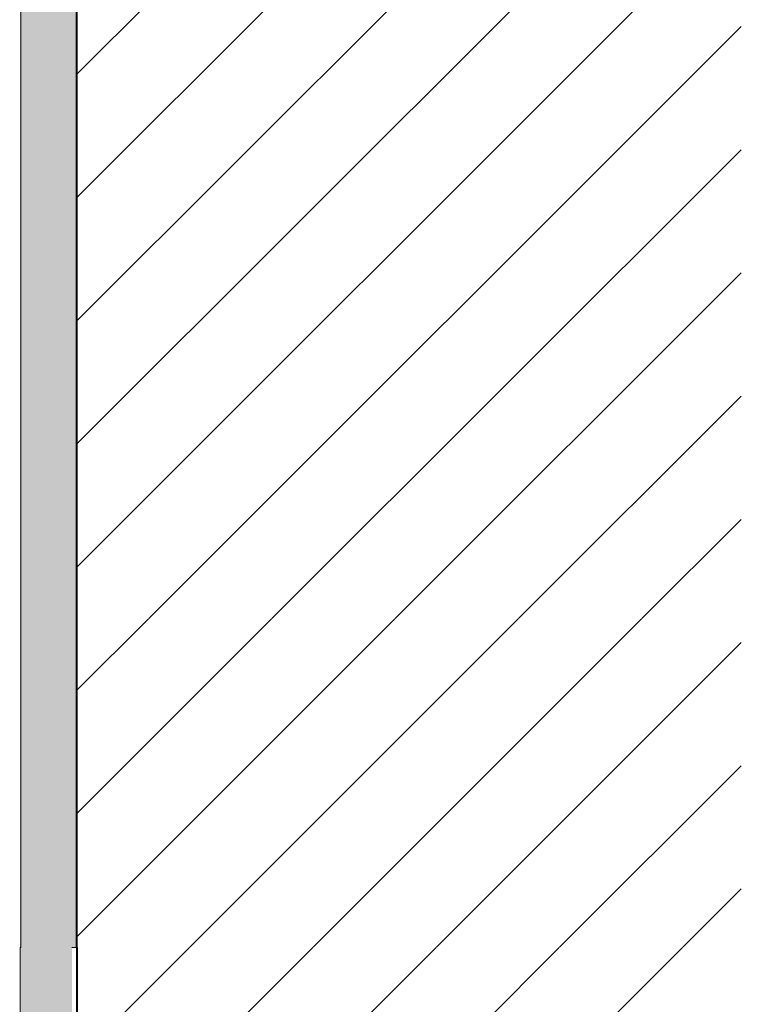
# Model space of a CAD drawing. Header units: centimetres. Extents: x 13236 to 130629, y -361 to 3059.
# Tile 49 of 71: x 76595 to 76818, y 789 to 1094. Entities that reach past the tile are written whole.
import ezdxf

# ---------------------------------------------------------------- set-up
doc = ezdxf.new("R2010")
doc.units = ezdxf.units.CM
doc.header["$MEASUREMENT"] = 0
doc.linetypes.add('Wipeout_Contour', pattern=[100, 0, -100])
for name, color, linetype, lineweight in [('0_Nr_pióra__102', 9, 'Continuous', 5), ('inw_schody zewnętrzne_Nr_pióra__1', 7, 'Continuous', 13), ('inw_schody zewnętrzne_Nr_pióra__27', 7, 'Continuous', 40), ('inw_schody zewnętrzne_Nr_pióra__87', 7, 'Continuous', 13)]:
    doc.layers.add(name, color=color, linetype=linetype, lineweight=lineweight)
doc.layers.add('inw_schody zewnętrzne', color=7, linetype='Continuous')
pattern_1 = [(45, (73973.137, 422.665), (-19.09188, 19.09188), [])]

msp = doc.modelspace()

# ---------------------------------------------------------------- hatches: boundary and pattern name
at = {"layer": '0_Nr_pióra__102', "linetype": 'Continuous'}
h = msp.add_hatch(dxfattribs=at)
h.set_pattern_fill('Cegła___wiązanie_pospoli_00', color=256, style=0, pattern_type=2)
h.set_pattern_definition([(0, (76604.009, 1313.3085), (0, 6.7), []), (90, (76604.01, 1313.309), (-20.1, 0), [6.7, -6.7]), (90, (76614.06, 1320.009), (-20.1, 0), [6.7, -20.1, 6.7, -6.7]), (90, (76609.034, 1333.409), (-10.05, 0), [6.7, -33.5])])
h.paths.add_polyline_path([(76595.18, 1969.31), (76612.83, 1969.31), (76612.89, 397.31), (76606.36, 397.31), (76606.3, 637.31), (76595.32, 637.31)])

# ---------------------------------------------------------------- linework, layer by layer
at = {"layer": 'inw_schody zewnętrzne_Nr_pióra__87', "linetype": 'Continuous'}
for p, q in [((76595.49, 908.31), (76595.49, 1196.31)), ((76595.49, 806.31), (76595.49, 908.31)), ((76595.32, 806.31), (76595.49, 806.31)), ((76595.32, 637.31), (76595.32, 806.31))]:
    msp.add_line(p, q, dxfattribs=at)

# ---------------------------------------------------------------- next in the draw order: wipeouts: each hides what was drawn before it
at = {"linetype": 'Wipeout_Contour', "ltscale": 306459.434967}
msp.add_wipeout([(76611.35, 436.31), (76612.88, 436.31), (76612.88, 806.31), (76611.35, 806.31)], dxfattribs=at).dxf.layer = 'inw_schody zewnętrzne'

# ---------------------------------------------------------------- next in the draw order: wipeouts: each hides what was drawn before it
at = {"linetype": 'Wipeout_Contour', "ltscale": 920673.607789}
msp.add_wipeout([(76818.66, 806.31), (76818.66, 908.31), (76796.18, 908.31), (76755.52, 908.31), (76701.1, 908.31), (76623.73, 908.31), (76612.83, 908.31), (76612.83, 806.31), (76623.73, 806.31), (76701.1, 806.31), (76755.52, 806.31), (76796.18, 806.31)], dxfattribs=at).dxf.layer = 'inw_schody zewnętrzne'

# ---------------------------------------------------------------- next in the draw order: hatches: boundary and pattern name
at = {"layer": 'inw_schody zewnętrzne_Nr_pióra__1', "linetype": 'Continuous'}
h = msp.add_hatch(dxfattribs=at)
h.set_pattern_fill('Bloczki_ceramiczne_0004', color=256, style=0, pattern_type=2)
h.set_pattern_definition(pattern_1)
h.paths.add_polyline_path([(76818.66, 806.31), (76818.66, 908.31), (76796.18, 908.31), (76755.52, 908.31), (76701.1, 908.31), (76623.73, 908.31), (76612.83, 908.31), (76612.83, 806.31), (76623.73, 806.31), (76701.1, 806.31), (76755.52, 806.31), (76796.18, 806.31)])

# ---------------------------------------------------------------- next in the draw order: wipeouts: each hides what was drawn before it
at = {"linetype": 'Wipeout_Contour', "ltscale": 920704.151157}
msp.add_wipeout([(76612.83, 1196.31), (76612.83, 908.31), (76623.73, 908.31), (76701.1, 908.31), (76755.52, 908.31), (76796.18, 908.31), (76818.66, 908.31), (76818.66, 1196.31), (76796.18, 1196.31), (76755.52, 1196.31), (76701.1, 1196.31), (76623.73, 1196.31)], dxfattribs=at).dxf.layer = 'inw_schody zewnętrzne'
at = {"linetype": 'Wipeout_Contour', "ltscale": 767298.536597}
msp.add_wipeout([(76612.88, 422.31), (76680.61, 422.31), (76740.21, 422.31), (76784.13, 422.31), (76818.22, 422.31), (76818.22, 806.31), (76784.13, 806.31), (76740.21, 806.31), (76680.61, 806.31), (76612.88, 806.31)], dxfattribs=at).dxf.layer = 'inw_schody zewnętrzne'

# ---------------------------------------------------------------- next in the draw order: hatches: boundary and pattern name
at = {"layer": 'inw_schody zewnętrzne_Nr_pióra__1', "linetype": 'Continuous'}
h = msp.add_hatch(dxfattribs=at)
h.set_pattern_fill('Bloczki_ceramiczne_0004', color=256, style=0, pattern_type=2)
h.set_pattern_definition(pattern_1)
h.paths.add_polyline_path([(76612.83, 1196.31), (76612.83, 908.31), (76623.73, 908.31), (76701.1, 908.31), (76755.52, 908.31), (76796.18, 908.31), (76818.66, 908.31), (76818.66, 1196.31), (76796.18, 1196.31), (76755.52, 1196.31), (76701.1, 1196.31), (76623.73, 1196.31)])
h = msp.add_hatch(dxfattribs=at)
h.set_pattern_fill('Bloczki_ceramiczne_0004', color=256, style=0, pattern_type=2)
h.set_pattern_definition(pattern_1)
h.paths.add_polyline_path([(76612.88, 422.31), (76680.61, 422.31), (76740.21, 422.31), (76784.13, 422.31), (76818.22, 422.31), (76818.22, 806.31), (76784.13, 806.31), (76740.21, 806.31), (76680.61, 806.31), (76612.88, 806.31)])

# ---------------------------------------------------------------- next in the draw order: linework, layer by layer
at = {"layer": 'inw_schody zewnętrzne_Nr_pióra__27', "linetype": 'Continuous'}
for p, q in [((76612.83, 1196.31), (76612.83, 908.31)), ((76612.83, 908.31), (76612.83, 806.31)), ((76612.88, 806.31), (76612.83, 806.31)), ((76612.88, 806.31), (76612.88, 397.31))]:
    msp.add_line(p, q, dxfattribs=at)
at = {"layer": 'inw_schody zewnętrzne_Nr_pióra__87', "linetype": 'Continuous'}
for p, q in [((76611.35, 806.31), (76612.57, 806.31)), ((76612.57, 806.31), (76612.83, 806.31))]:
    msp.add_line(p, q, dxfattribs=at)

doc.saveas('drawing.dxf')
